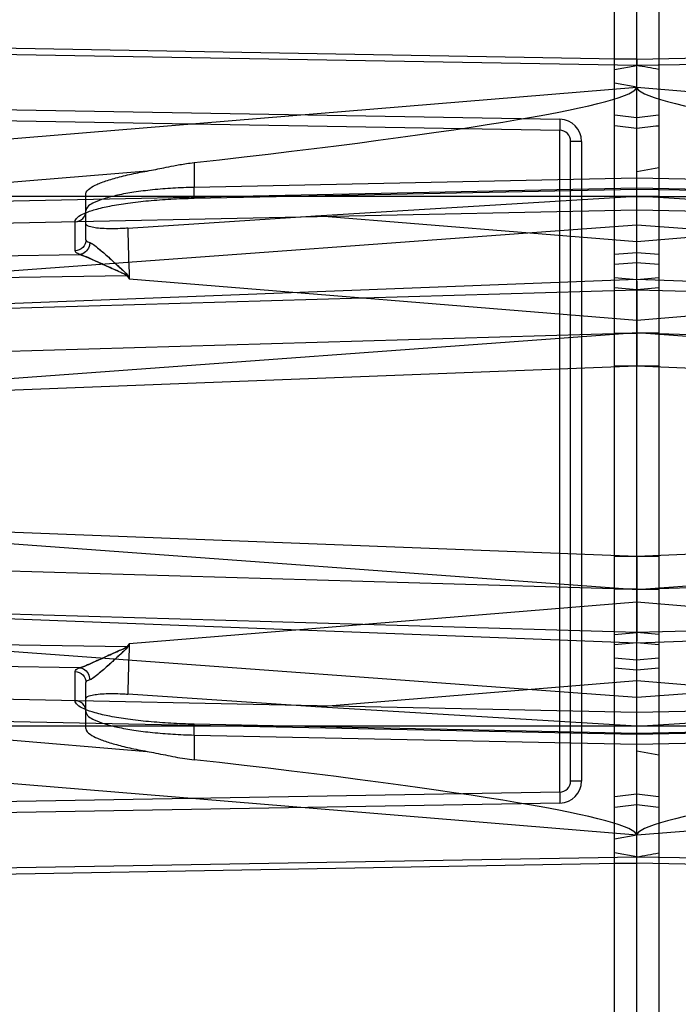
# Model space of a CAD drawing. Header units: millimetres. Extents: x 0 to 297, y 0 to 210.
# Tile 82 of 256: x 146.665 to 146.844, y 92.89 to 93.158. Entities that reach past the tile are written whole.
import ezdxf

# ---------------------------------------------------------------- set-up
doc = ezdxf.new("R2010")
doc.units = ezdxf.units.MM
doc.header["$LTSCALE"] = 16.335
doc.layers.get('0').update_dxf_attribs({"linetype": 'CONTINUOUS'})
for name, color, linetype in [('01_GLOBAL', 7, 'CONTINUOUS'), ('INTFCLR_1', 7, 'CONTINUOUS'), ('INTFCLR_144815', 7, 'CONTINUOUS'), ('INTFCLR_72935', 7, 'CONTINUOUS')]:
    doc.layers.add(name, color=color, linetype=linetype)

msp = doc.modelspace()

# ---------------------------------------------------------------- linework, layer by layer
at = {"color": 7, "linetype": 'Continuous'}
msp.add_circle((147.7028, 92.12546), 2.28, dxfattribs=at)
at = {"color": 9, "linetype": 'Continuous'}
msp.add_arc((147.7028, 92.12546), 2.25078, 92.96745, 177.03255, dxfattribs=at)
at = {"layer": '01_GLOBAL', "color": 7, "linetype": 'Continuous'}
msp.add_circle((147.7028, 92.12546), 2.31, dxfattribs=at)
at = {"layer": 'INTFCLR_1', "color": 6, "linetype": 'Continuous'}
for p, q in [((146.82664, 92.55816), (146.82664, 93.57711)), ((146.83264, 93.14708), (146.83264, 93.57763)), ((146.83264, 92.55163), (146.83264, 93.14528)), ((146.83264, 93.13945), (146.82664, 93.14051)), ((146.92002, 93.10445), (146.83264, 93.10976)), ((146.83264, 93.09165), (146.82664, 93.09113)), ((146.83264, 93.08184), (146.83264, 93.08663)), ((146.83264, 93.08428), (146.83264, 93.08285)), ((146.83264, 93.07359), (146.83264, 93.08184)), ((146.83264, 93.08017), (146.83264, 93.07785)), ((146.83264, 93.07657), (146.83264, 93.07246)), ((146.83264, 93.06345), (146.83264, 93.07359)), ((146.83264, 93.00167), (146.83264, 93.01182)), ((146.83264, 93.0028), (146.83264, 92.9987)), ((146.83264, 92.99343), (146.83264, 93.00167)), ((146.83264, 92.9987), (146.83264, 92.99621)), ((146.83264, 92.98863), (146.83264, 92.99343)), ((146.83264, 92.99241), (146.83264, 92.99099)), ((146.82664, 92.98413), (146.83264, 92.98361)), ((146.83264, 92.96551), (146.92002, 92.97081)), ((146.83264, 92.93581), (146.82664, 92.93476))]:
    msp.add_line(p, q, dxfattribs=at)
at = {"layer": 'INTFCLR_1', "color": 9, "linetype": 'Continuous'}
for p, q in [((146.83264, 93.14708), (147.05872, 93.15103)), ((147.05875, 93.14923), (146.83264, 93.14528)), ((146.83264, 93.14708), (146.82664, 93.14708)), ((146.82664, 93.14422), (146.83264, 93.14528)), ((146.83264, 93.13945), (147.03388, 93.12281)), ((146.95316, 93.11216), (146.83264, 93.11467)), ((147.03674, 93.10772), (146.83264, 93.11197)), ((146.83264, 93.11171), (146.95316, 93.10921)), ((146.82664, 93.10963), (147.14432, 93.10963)), ((146.83264, 93.10606), (147.03674, 93.10182)), ((146.92002, 93.10445), (146.83264, 93.09734)), ((146.83264, 93.10199), (147.00587, 93.08927)), ((146.82664, 93.09395), (146.83264, 93.09447)), ((146.82664, 93.0876), (146.83264, 93.08708)), ((146.83264, 93.08428), (146.82664, 93.08479)), ((146.83264, 93.07605), (146.97085, 93.0873)), ((147.02743, 93.07958), (146.83264, 93.08709)), ((146.83264, 93.08428), (147.01946, 93.0788)), ((146.82664, 93.07246), (146.83264, 93.07246)), ((147.00587, 93.05984), (146.83264, 93.07255)), ((147.01682, 93.06707), (146.83264, 93.07246)), ((146.83264, 93.06345), (146.82664, 93.06345)), ((147.05745, 93.05478), (146.83264, 93.06345)), ((146.83264, 93.01182), (147.05745, 93.02048)), ((146.83264, 93.00271), (147.00587, 93.01543)), ((146.82664, 93.01182), (146.83264, 93.01182)), ((146.82664, 93.01182), (146.83264, 93.01182)), ((146.83264, 93.0028), (147.01682, 93.0082)), ((146.83264, 93.0028), (146.82664, 93.0028)), ((146.97085, 92.98796), (146.83264, 92.99922)), ((147.01946, 92.99646), (146.83264, 92.99099)), ((146.83264, 92.98818), (147.02743, 92.99569)), ((146.82664, 92.99047), (146.83264, 92.99099)), ((146.83264, 92.98818), (146.82664, 92.98766)), ((147.00587, 92.98599), (146.83264, 92.97328)), ((146.83264, 92.98079), (146.82664, 92.98131)), ((146.83264, 92.97793), (146.92002, 92.97081)), ((147.03674, 92.97345), (146.83264, 92.9692)), ((146.83264, 92.96329), (147.03674, 92.96754)), ((146.82664, 92.96563), (147.14432, 92.96563)), ((146.95316, 92.96606), (146.83264, 92.96355)), ((146.83264, 92.9606), (146.95316, 92.9631)), ((147.03388, 92.95245), (146.83264, 92.93581)), ((146.83264, 92.92998), (146.82664, 92.93104)), ((146.83264, 92.92998), (147.05875, 92.92603)), ((146.82664, 92.92819), (146.83264, 92.92819)), ((147.05872, 92.92424), (146.83264, 92.92819))]:
    msp.add_line(p, q, dxfattribs=at)
at = {"layer": 'INTFCLR_1', "color": 7, "linetype": 'Continuous'}
msp.add_line((146.83264, 93.14708), (146.83264, 93.14528), dxfattribs=at)
at = {"layer": 'INTFCLR_1', "color": 6, "linetype": 'Continuous'}
for centre, radius, start, end in [((146.83264, 93.03763), 0.36207, 270, 90), ((146.83264, 93.03763), 0.34409, 270, 90), ((147.60617, 93.08203), 0.77354, 179.93906, 180.0622), ((147.72167, 92.99414), 0.88904, 179.93897, 180.06211)]:
    msp.add_arc(centre, radius, start, end, dxfattribs=at)
at = {"layer": 'INTFCLR_1', "color": 9, "linetype": 'Continuous'}
for centre, radius, start, end in [((146.83264, 93.03763), 0.25293, 22.4933, 90), ((146.6803, 91.81535), 1.32453, 83.39571, 83.65692), ((146.65542, 91.54047), 1.59759, 83.63122, 83.84769), ((146.65542, 94.5348), 1.59759, 276.15231, 276.36878), ((146.6803, 94.25991), 1.32453, 276.34308, 276.60429), ((146.83264, 93.03763), 0.25293, 270, 337.5067)]:
    msp.add_arc(centre, radius, start, end, dxfattribs=at)
at = {"layer": 'INTFCLR_1', "color": 6, "linetype": 'Continuous'}
for centre, major_axis, start_param, end_param in [((147.06189, 93.12053), (0.22925, -0.01897), -3.137276, -2.060622), ((147.06189, 92.95473), (0.22925, 0.01897), 2.060622, 3.137276)]:
    msp.add_ellipse(centre, major_axis=major_axis, ratio=0.052166, start_param=start_param, end_param=end_param, dxfattribs=at)
for points, knots in [([(146.83264, 93.2677), (146.83489, 93.2678), (146.83941, 93.26792), (146.84619, 93.26791), (146.85297, 93.2677), (146.85974, 93.26729), (146.86649, 93.26668), (146.87323, 93.26587), (146.87993, 93.26486), (146.8866, 93.26366), (146.89324, 93.26226), (146.89983, 93.26066), (146.90637, 93.25887), (146.91286, 93.25689), (146.91928, 93.25472), (146.92564, 93.25236), (146.93192, 93.24982), (146.93813, 93.24709), (146.94426, 93.24417), (146.95029, 93.24108), (146.95624, 93.23781), (146.96208, 93.23437), (146.96782, 93.23076), (146.97346, 93.22698), (146.97897, 93.22303), (146.98437, 93.21893), (146.98965, 93.21467), (146.9948, 93.21025), (146.99981, 93.20568), (147.00469, 93.20097), (147.00943, 93.19612), (147.01403, 93.19112), (147.01847, 93.186), (147.02276, 93.18074), (147.0269, 93.17537), (147.03087, 93.16987), (147.03469, 93.16425), (147.03833, 93.15853), (147.0418, 93.1527), (147.04511, 93.14678), (147.04823, 93.14075), (147.05118, 93.13464), (147.05394, 93.12845), (147.05653, 93.12217), (147.05892, 93.11582), (147.0604, 93.11155), (147.0611, 93.1094)], [0, 0, 0, 0, 0.022721, 0.045441, 0.068161, 0.090882, 0.113602, 0.136322, 0.159043, 0.181763, 0.204484, 0.227205, 0.249927, 0.272648, 0.295371, 0.318093, 0.340816, 0.36354, 0.386264, 0.408989, 0.431714, 0.454441, 0.477167, 0.499895, 0.522623, 0.545352, 0.56808, 0.59081, 0.613539, 0.636269, 0.658999, 0.68173, 0.704461, 0.727193, 0.749925, 0.772657, 0.79539, 0.818123, 0.840856, 0.86359, 0.886324, 0.909059, 0.931794, 0.954529, 0.977264, 1, 1, 1, 1]), ([(146.83264, 93.26119), (146.83709, 93.26137), (146.84602, 93.26147), (146.8594, 93.26081), (146.87273, 93.25936), (146.88602, 93.25709), (146.89919, 93.25402), (146.91195, 93.25021), (146.92443, 93.24567), (146.93662, 93.24041), (146.94867, 93.23432), (146.96033, 93.22751), (146.97156, 93.22001), (146.9823, 93.21186), (146.99253, 93.20308), (147.00221, 93.1937), (147.01131, 93.18375), (147.01979, 93.17328), (147.02761, 93.16234), (147.03476, 93.15094), (147.04122, 93.13914), (147.04695, 93.12697), (147.05194, 93.1145), (147.05616, 93.10175), (147.05962, 93.08877), (147.06229, 93.07561), (147.06417, 93.06231), (147.06525, 93.04892), (147.06553, 93.03551), (147.065, 93.02212), (147.06367, 93.0088), (147.06155, 92.99558), (147.05865, 92.98251), (147.05497, 92.96963), (147.05052, 92.95701), (147.04534, 92.94467), (147.03943, 92.93268), (147.03282, 92.92107), (147.02553, 92.90988), (147.0176, 92.89915), (147.00904, 92.88892), (146.9999, 92.87922), (146.99019, 92.87009), (146.97996, 92.86155), (146.96925, 92.85363), (146.95809, 92.84637), (146.94652, 92.8398), (146.9346, 92.83393), (146.92262, 92.82888), (146.91095, 92.82475), (146.90011, 92.82154), (146.8903, 92.81915), (146.88157, 92.8174), (146.87327, 92.81607), (146.86469, 92.815), (146.85515, 92.81421), (146.84434, 92.81381), (146.83671, 92.81391), (146.83264, 92.81408)], [0, 0, 0, 0, 0.018566, 0.037132, 0.055691, 0.074356, 0.093202, 0.111924, 0.12973, 0.148427, 0.167158, 0.185896, 0.204584, 0.223281, 0.241996, 0.260657, 0.279346, 0.298035, 0.316682, 0.335317, 0.35398, 0.372624, 0.391243, 0.409858, 0.428475, 0.447098, 0.465725, 0.484342, 0.50294, 0.521509, 0.540073, 0.558633, 0.577195, 0.595759, 0.614321, 0.632871, 0.651401, 0.669918, 0.688446, 0.706933, 0.725409, 0.743895, 0.762392, 0.780831, 0.799318, 0.817787, 0.836209, 0.854658, 0.873037, 0.890275, 0.906152, 0.920038, 0.932284, 0.943224, 0.955013, 0.968247, 0.983039, 1, 1, 1, 1]), ([(147.0611, 92.96587), (147.0604, 92.96372), (147.05892, 92.95944), (147.05653, 92.95309), (147.05394, 92.94682), (147.05118, 92.94062), (147.04823, 92.93451), (147.04511, 92.92849), (147.0418, 92.92256), (147.03833, 92.91673), (147.03469, 92.91101), (147.03087, 92.9054), (147.0269, 92.8999), (147.02276, 92.89452), (147.01847, 92.88927), (147.01403, 92.88414), (147.00943, 92.87915), (147.00469, 92.87429), (146.99981, 92.86958), (146.9948, 92.86501), (146.98965, 92.8606), (146.98437, 92.85633), (146.97897, 92.85223), (146.97346, 92.84828), (146.96782, 92.8445), (146.96208, 92.84089), (146.95624, 92.83745), (146.95029, 92.83418), (146.94426, 92.83109), (146.93813, 92.82818), (146.93192, 92.82545), (146.92564, 92.8229), (146.91928, 92.82054), (146.91286, 92.81837), (146.90637, 92.81639), (146.89983, 92.8146), (146.89324, 92.81301), (146.8866, 92.8116), (146.87993, 92.8104), (146.87323, 92.80939), (146.86649, 92.80859), (146.85974, 92.80798), (146.85297, 92.80756), (146.84619, 92.80735), (146.83941, 92.80734), (146.83489, 92.80747), (146.83264, 92.80756)], [0, 0, 0, 0, 0.022736, 0.045471, 0.068206, 0.090941, 0.113676, 0.13641, 0.159144, 0.181877, 0.20461, 0.227343, 0.250076, 0.272807, 0.295539, 0.31827, 0.341001, 0.363731, 0.386461, 0.409191, 0.43192, 0.454648, 0.477377, 0.500105, 0.522833, 0.545559, 0.568286, 0.591011, 0.613736, 0.63646, 0.659184, 0.681907, 0.704629, 0.727352, 0.750073, 0.772795, 0.795516, 0.818237, 0.840957, 0.863678, 0.886398, 0.909118, 0.931839, 0.954559, 0.977279, 1, 1, 1, 1])]:
    msp.add_open_spline(points, degree=3, knots=knots, dxfattribs=at)
at = {"layer": 'INTFCLR_144815', "color": 6, "linetype": 'Continuous'}
for radius in [0.38287, 0.36486]:
    msp.add_circle((146.83264, 93.03763), radius, dxfattribs=at)
for radius, start, end in [(0.52781, 313.9938, 154.5151), (0.39662, 45, 315), (0.39591, 45, 315), (0.39534, 45, 315), (0.366, 190.6326, 247.7397)]:
    msp.add_arc((146.83264, 93.03763), radius, start, end, dxfattribs=at)
at = {"layer": 'INTFCLR_72935', "color": 6, "linetype": 'Continuous'}
for p, q in [((146.83264, 92.55163), (146.83264, 93.57763)), ((146.83864, 93.57711), (146.83864, 92.55816)), ((146.83264, 93.11647), (146.83864, 93.11753)), ((146.74523, 93.10445), (146.83264, 93.10976)), ((146.69401, 93.10103), (146.74523, 93.10445)), ((146.83863, 93.09113), (146.83263, 93.09165)), ((146.83264, 93.08663), (146.83264, 93.08184)), ((146.83264, 93.08285), (146.83264, 93.08428)), ((146.83264, 93.08184), (146.83264, 93.07359)), ((146.83264, 93.07657), (146.83264, 93.07906)), ((146.83264, 93.07246), (146.83264, 93.07657)), ((146.83264, 93.07359), (146.83264, 93.06345)), ((146.83264, 93.01182), (146.83264, 93.00167)), ((146.83264, 92.9987), (146.83264, 93.0028)), ((146.83264, 93.00167), (146.83264, 92.99343)), ((146.83264, 92.99509), (146.83264, 92.99742)), ((146.83264, 92.99343), (146.83264, 92.98863)), ((146.83264, 92.99099), (146.83264, 92.99241)), ((146.83263, 92.98361), (146.83863, 92.98413)), ((146.74523, 92.97081), (146.69401, 92.97423)), ((146.83264, 92.96551), (146.74523, 92.97081)), ((146.83264, 92.95879), (146.83864, 92.95773))]:
    msp.add_line(p, q, dxfattribs=at)
at = {"layer": 'INTFCLR_72935', "color": 9, "linetype": 'Continuous'}
for p, q in [((146.83264, 93.14528), (146.60652, 93.14923)), ((146.60655, 93.15103), (146.83264, 93.14708)), ((146.63139, 93.12281), (146.83264, 93.13945)), ((146.59895, 93.1344), (146.81174, 93.13068)), ((146.55109, 93.13223), (146.81169, 93.12768)), ((146.81174, 93.13068), (146.81169, 93.12768)), ((146.81169, 92.94758), (146.81169, 93.12768)), ((146.81464, 92.95058), (146.81464, 93.12468)), ((146.81764, 93.12468), (146.81464, 93.12468)), ((146.81764, 93.12468), (146.81764, 92.95058)), ((146.71211, 93.1189), (146.71211, 93.11216)), ((146.69928, 93.1166), (146.63202, 93.11104)), ((146.83264, 93.11467), (146.71211, 93.11216)), ((146.83264, 93.11197), (146.62853, 93.10772)), ((146.71212, 93.10916), (146.71211, 93.11216)), ((146.71211, 93.10921), (146.83264, 93.11171)), ((146.83864, 93.10963), (146.52095, 93.10963)), ((146.68264, 93.09786), (146.68264, 93.11038)), ((146.71211, 93.10921), (146.71212, 93.10916)), ((146.62853, 93.10182), (146.83264, 93.10606)), ((146.83264, 93.09733), (146.74523, 93.10445)), ((146.65941, 93.08927), (146.83264, 93.10199)), ((146.67969, 93.09491), (146.67969, 93.10281)), ((146.62853, 93.09311), (146.68096, 93.09388)), ((146.83264, 93.09447), (146.83864, 93.09395)), ((146.62853, 93.0872), (146.69379, 93.08816)), ((146.69379, 93.08816), (146.69443, 93.0873)), ((146.69392, 93.08825), (146.69443, 93.0873)), ((146.83264, 93.08708), (146.83864, 93.0876)), ((146.83264, 93.08709), (146.63784, 93.07958)), ((146.69443, 93.0873), (146.83264, 93.07605)), ((146.83864, 93.08479), (146.83264, 93.08428)), ((146.64581, 93.0788), (146.83264, 93.08428)), ((146.83264, 93.07246), (146.64845, 93.06707)), ((146.83264, 93.07255), (146.65941, 93.05984)), ((146.83864, 93.07246), (146.83264, 93.07246)), ((146.83264, 93.06345), (146.60782, 93.05478)), ((146.83864, 93.06345), (146.83264, 93.06345)), ((146.60782, 93.02048), (146.83264, 93.01182)), ((146.65941, 93.01543), (146.83264, 93.00271)), ((146.83264, 93.01182), (146.83864, 93.01182)), ((146.64845, 93.0082), (146.83264, 93.0028)), ((146.83264, 93.0028), (146.83864, 93.0028)), ((146.83264, 92.99922), (146.69443, 92.98796)), ((146.83264, 92.99099), (146.64581, 92.99646)), ((146.63784, 92.99569), (146.83264, 92.98818)), ((146.83864, 92.99047), (146.83264, 92.99099)), ((146.69379, 92.98711), (146.62853, 92.98806)), ((146.83264, 92.97328), (146.65941, 92.98599)), ((146.69443, 92.98796), (146.69379, 92.98711)), ((146.69443, 92.98796), (146.69392, 92.98701)), ((146.83864, 92.98766), (146.83264, 92.98818)), ((146.68096, 92.98139), (146.62853, 92.98216)), ((146.67969, 92.97245), (146.67969, 92.98035)), ((146.83864, 92.98131), (146.83264, 92.98079)), ((146.74523, 92.97081), (146.83264, 92.97793)), ((146.68264, 92.96488), (146.68264, 92.9774)), ((146.83264, 92.9692), (146.62853, 92.97345)), ((146.62853, 92.96754), (146.83264, 92.96329)), ((146.52095, 92.96563), (146.83864, 92.96563)), ((146.63202, 92.96422), (146.69928, 92.95866)), ((146.71212, 92.9661), (146.71211, 92.96606)), ((146.71211, 92.9631), (146.71212, 92.9661)), ((146.83264, 92.96355), (146.71211, 92.96606)), ((146.71211, 92.9631), (146.71211, 92.95636)), ((146.71211, 92.9631), (146.83264, 92.9606)), ((146.83264, 92.93581), (146.63139, 92.95245)), ((146.81764, 92.95058), (146.81464, 92.95058)), ((146.81169, 92.94758), (146.55109, 92.94303)), ((146.81169, 92.94758), (146.81174, 92.94458)), ((146.81174, 92.94458), (146.59895, 92.94087)), ((146.60652, 92.92603), (146.83264, 92.92998)), ((146.83264, 92.92819), (146.60655, 92.92424))]:
    msp.add_line(p, q, dxfattribs=at)
at = {"layer": 'INTFCLR_72935', "color": 7, "linetype": 'Continuous'}
for p, q in [((146.69379, 93.08816), (146.69392, 93.08825)), ((146.69425, 93.08782), (146.69421, 93.0879)), ((146.69392, 92.98701), (146.69379, 92.98711)), ((146.69421, 92.98737), (146.69425, 92.98745))]:
    msp.add_line(p, q, dxfattribs=at)
at = {"layer": 'INTFCLR_72935', "color": 6, "linetype": 'Continuous'}
for centre, radius, start, end in [((146.83264, 93.03763), 0.36207, 90, 270), ((146.83264, 93.03763), 0.34409, 90, 270), ((146.634, 92.01844), 1.14425, 79.69786, 80.00307), ((145.9436, 93.08112), 0.88904, 359.93897, 0.06211), ((146.05909, 92.99324), 0.77355, 359.93906, 0.0622), ((146.634, 94.05681), 1.14424, 279.99692, 280.30214)]:
    msp.add_arc(centre, radius, start, end, dxfattribs=at)
at = {"layer": 'INTFCLR_72935', "color": 9, "linetype": 'Continuous'}
for centre, radius, start, end in [((146.83264, 93.03763), 0.25293, 90, 157.5067), ((146.81164, 93.12468), 0.006, 0, 89), ((146.98497, 91.81535), 1.32453, 96.34308, 96.60429), ((146.81164, 93.12468), 0.003, 0, 89), ((147.00985, 91.54046), 1.59759, 96.15231, 96.36878), ((150.66609, 93.21574), 3.97374, 181.65415, 181.85224), ((150.66609, 92.85952), 3.97374, 178.14776, 178.34585), ((146.81164, 92.95058), 0.003, 271, 360), ((146.81164, 92.95058), 0.006, 271, 360), ((147.00985, 94.5348), 1.59759, 263.63122, 263.84769), ((146.98497, 94.25991), 1.32453, 263.39571, 263.65692), ((146.83264, 93.03763), 0.25293, 202.4933, 270)]:
    msp.add_arc(centre, radius, start, end, dxfattribs=at)
at = {"layer": 'INTFCLR_72935', "color": 6, "linetype": 'Continuous'}
for centre, major_axis, start_param, end_param in [((146.60338, 93.12053), (0.22925, 0.01897), -1.080971, -0.004317), ((146.60338, 92.95473), (0.22925, -0.01897), 0.004317, 1.080971)]:
    msp.add_ellipse(centre, major_axis=major_axis, ratio=0.052166, start_param=start_param, end_param=end_param, dxfattribs=at)
for points, knots in [([(146.60417, 93.1094), (146.60488, 93.11155), (146.60635, 93.11582), (146.60874, 93.12217), (146.61133, 93.12845), (146.61409, 93.13464), (146.61704, 93.14075), (146.62017, 93.14678), (146.62347, 93.1527), (146.62694, 93.15853), (146.63059, 93.16425), (146.6344, 93.16987), (146.63837, 93.17537), (146.64251, 93.18074), (146.6468, 93.186), (146.65125, 93.19112), (146.65584, 93.19612), (146.66058, 93.20097), (146.66546, 93.20568), (146.67047, 93.21025), (146.67562, 93.21467), (146.6809, 93.21893), (146.6863, 93.22303), (146.69182, 93.22698), (146.69745, 93.23076), (146.70319, 93.23437), (146.70903, 93.23781), (146.71498, 93.24108), (146.72101, 93.24417), (146.72714, 93.24709), (146.73335, 93.24982), (146.73963, 93.25236), (146.74599, 93.25472), (146.75241, 93.25689), (146.7589, 93.25887), (146.76544, 93.26066), (146.77203, 93.26226), (146.77867, 93.26366), (146.78534, 93.26486), (146.79205, 93.26587), (146.79878, 93.26668), (146.80553, 93.26729), (146.8123, 93.2677), (146.81908, 93.26791), (146.82586, 93.26792), (146.83038, 93.2678), (146.83264, 93.2677)], [0, 0, 0, 0, 0.022736, 0.045471, 0.068206, 0.090941, 0.113676, 0.13641, 0.159144, 0.181877, 0.20461, 0.227343, 0.250076, 0.272807, 0.295539, 0.31827, 0.341001, 0.363731, 0.386461, 0.409191, 0.43192, 0.454648, 0.477377, 0.500105, 0.522833, 0.545559, 0.568286, 0.591011, 0.613736, 0.63646, 0.659184, 0.681907, 0.704629, 0.727352, 0.750073, 0.772795, 0.795516, 0.818237, 0.840957, 0.863678, 0.886398, 0.909118, 0.931839, 0.954559, 0.977279, 1, 1, 1, 1]), ([(146.83264, 92.81408), (146.82818, 92.8139), (146.81925, 92.8138), (146.80587, 92.81445), (146.79254, 92.81591), (146.77925, 92.81817), (146.76608, 92.82124), (146.75332, 92.82505), (146.74084, 92.82959), (146.72865, 92.83485), (146.7166, 92.84095), (146.70494, 92.84776), (146.69372, 92.85525), (146.68297, 92.8634), (146.67274, 92.87219), (146.66306, 92.88157), (146.65396, 92.89151), (146.64548, 92.90198), (146.63766, 92.91293), (146.63051, 92.92432), (146.62405, 92.93612), (146.61832, 92.94829), (146.61334, 92.96076), (146.60911, 92.97351), (146.60565, 92.98649), (146.60298, 92.99965), (146.6011, 93.01295), (146.60002, 93.02634), (146.59975, 93.03975), (146.60027, 93.05314), (146.6016, 93.06646), (146.60372, 93.07968), (146.60662, 93.09276), (146.61031, 93.10563), (146.61475, 93.11826), (146.61994, 93.13059), (146.62584, 93.14258), (146.63246, 93.1542), (146.63974, 93.16538), (146.64768, 93.17611), (146.65623, 93.18634), (146.66538, 93.19604), (146.67508, 93.20518), (146.68531, 93.21372), (146.69602, 93.22163), (146.70719, 93.22889), (146.71875, 93.23547), (146.73067, 93.24134), (146.74265, 93.24638), (146.75432, 93.25052), (146.76516, 93.25372), (146.77497, 93.25611), (146.78371, 93.25786), (146.79201, 93.2592), (146.80058, 93.26026), (146.81012, 93.26105), (146.82093, 93.26146), (146.82856, 93.26135), (146.83264, 93.26119)], [0, 0, 0, 0, 0.018566, 0.037132, 0.055691, 0.074356, 0.093202, 0.111924, 0.12973, 0.148427, 0.167158, 0.185896, 0.204584, 0.223281, 0.241996, 0.260657, 0.279346, 0.298035, 0.316682, 0.335317, 0.35398, 0.372624, 0.391243, 0.409858, 0.428475, 0.447098, 0.465725, 0.484342, 0.50294, 0.521509, 0.540073, 0.558632, 0.577195, 0.595759, 0.614321, 0.632871, 0.651401, 0.669918, 0.688446, 0.706933, 0.725408, 0.743894, 0.762392, 0.780831, 0.799317, 0.817787, 0.836209, 0.854657, 0.873037, 0.890275, 0.906152, 0.920038, 0.932284, 0.943224, 0.955013, 0.968247, 0.983039, 1, 1, 1, 1]), ([(146.69928, 93.1166), (146.70007, 93.11674), (146.7016, 93.11704), (146.70402, 93.11754), (146.7062, 93.11799), (146.70826, 93.11836), (146.71011, 93.11866), (146.71141, 93.11883), (146.71211, 93.1189)], [0, 0, 0, 0, 0.186288, 0.35712, 0.570042, 0.696653, 0.838694, 1, 1, 1, 1]), ([(146.68264, 93.11038), (146.68264, 93.111), (146.68382, 93.11208), (146.68535, 93.11285), (146.68698, 93.11353), (146.68855, 93.11407), (146.69035, 93.11462), (146.69235, 93.11515), (146.69453, 93.11567), (146.69685, 93.11616), (146.69846, 93.11645), (146.69928, 93.1166)], [0, 0, 0, 0, 0.101945, 0.219949, 0.29827, 0.389887, 0.493364, 0.608436, 0.731186, 0.862672, 1, 1, 1, 1]), ([(146.69401, 93.10103), (146.69356, 93.101), (146.69223, 93.10092), (146.69008, 93.10085), (146.68772, 93.10089), (146.68562, 93.10105), (146.68409, 93.10132), (146.68264, 93.10172), (146.68264, 93.10224)], [0, 0, 0, 0, 0.116003, 0.342073, 0.550553, 0.728983, 0.866229, 1, 1, 1, 1]), ([(146.68264, 92.97303), (146.68264, 92.97354), (146.68407, 92.97394), (146.6856, 92.97421), (146.6877, 92.97438), (146.69007, 92.97441), (146.69222, 92.97435), (146.69356, 92.97426), (146.69401, 92.97423)], [0, 0, 0, 0, 0.132678, 0.268998, 0.447167, 0.656575, 0.883941, 1, 1, 1, 1]), ([(146.83264, 92.80756), (146.83038, 92.80747), (146.82586, 92.80734), (146.81908, 92.80735), (146.8123, 92.80756), (146.80553, 92.80798), (146.79878, 92.80859), (146.79205, 92.80939), (146.78534, 92.8104), (146.77867, 92.8116), (146.77203, 92.81301), (146.76544, 92.8146), (146.7589, 92.81639), (146.75241, 92.81837), (146.74599, 92.82054), (146.73963, 92.8229), (146.73335, 92.82545), (146.72714, 92.82818), (146.72101, 92.83109), (146.71498, 92.83418), (146.70903, 92.83745), (146.70319, 92.84089), (146.69745, 92.8445), (146.69182, 92.84828), (146.6863, 92.85223), (146.6809, 92.85633), (146.67562, 92.8606), (146.67047, 92.86501), (146.66546, 92.86958), (146.66058, 92.87429), (146.65584, 92.87915), (146.65125, 92.88414), (146.6468, 92.88927), (146.64251, 92.89452), (146.63837, 92.8999), (146.6344, 92.9054), (146.63059, 92.91101), (146.62694, 92.91673), (146.62347, 92.92256), (146.62017, 92.92849), (146.61704, 92.93451), (146.61409, 92.94062), (146.61133, 92.94682), (146.60874, 92.95309), (146.60635, 92.95944), (146.60488, 92.96372), (146.60417, 92.96587)], [0, 0, 0, 0, 0.022721, 0.045441, 0.068161, 0.090882, 0.113602, 0.136322, 0.159043, 0.181763, 0.204484, 0.227205, 0.249927, 0.272648, 0.295371, 0.318093, 0.340816, 0.36354, 0.386264, 0.408989, 0.431714, 0.454441, 0.477167, 0.499895, 0.522623, 0.545352, 0.56808, 0.59081, 0.613539, 0.636269, 0.658999, 0.68173, 0.704461, 0.727193, 0.749925, 0.772657, 0.79539, 0.818123, 0.840856, 0.86359, 0.886324, 0.909059, 0.931794, 0.954529, 0.977264, 1, 1, 1, 1]), ([(146.68264, 92.96488), (146.68264, 92.96424), (146.6839, 92.96312), (146.68552, 92.96233), (146.68721, 92.96165), (146.68877, 92.96112), (146.69055, 92.96059), (146.6925, 92.96007), (146.69463, 92.95957), (146.69691, 92.9591), (146.69847, 92.95881), (146.69928, 92.95866)], [0, 0, 0, 0, 0.105981, 0.23155, 0.311849, 0.40329, 0.505226, 0.616865, 0.737222, 0.865452, 1, 1, 1, 1]), ([(146.69928, 92.95866), (146.70008, 92.95852), (146.70175, 92.95819), (146.7043, 92.95766), (146.70692, 92.95714), (146.70953, 92.95669), (146.71126, 92.95645), (146.71211, 92.95636)], [0, 0, 0, 0, 0.187563, 0.390701, 0.599092, 0.803135, 1, 1, 1, 1])]:
    msp.add_open_spline(points, degree=3, knots=knots, dxfattribs=at)
at = {"layer": 'INTFCLR_72935', "color": 9, "linetype": 'Continuous'}
for points, knots in [([(146.71211, 93.11216), (146.71019, 93.11212), (146.70641, 93.11196), (146.70093, 93.11152), (146.69588, 93.11089), (146.69149, 93.11012), (146.68779, 93.10919), (146.68491, 93.10814), (146.68264, 93.10682), (146.68264, 93.10577)], [0, 0, 0, 0, 0.187357, 0.367471, 0.533882, 0.680729, 0.803075, 0.897351, 1, 1, 1, 1]), ([(146.67969, 93.10281), (146.67969, 93.10324), (146.68047, 93.10428), (146.68243, 93.10524), (146.68543, 93.10627), (146.68942, 93.10716), (146.69427, 93.10794), (146.69981, 93.10857), (146.70584, 93.10901), (146.70999, 93.10916), (146.71211, 93.10921)], [0, 0, 0, 0, 0.038208, 0.101716, 0.195279, 0.317422, 0.464423, 0.631247, 0.81195, 1, 1, 1, 1]), ([(146.67969, 93.10281), (146.68044, 93.10283), (146.682, 93.10346), (146.68264, 93.10502), (146.68264, 93.10577)], [0, 0, 0, 0, 0.502682, 1, 1, 1, 1]), ([(146.68264, 93.09786), (146.68264, 93.09712), (146.682, 93.09555), (146.68044, 93.09492), (146.67969, 93.09491)], [0, 0, 0, 0, 0.497318, 1, 1, 1, 1]), ([(146.68366, 93.09715), (146.68367, 93.09677), (146.68349, 93.09528), (146.68207, 93.09398), (146.68096, 93.09388)], [0, 0, 0, 0, 0.253824, 1, 1, 1, 1]), ([(146.68264, 93.09786), (146.68264, 93.0978), (146.68282, 93.09738), (146.68331, 93.09726), (146.68366, 93.09715)], [0, 0, 0, 0, 0.156234, 1, 1, 1, 1]), ([(146.68096, 93.09388), (146.68077, 93.09395), (146.68029, 93.09415), (146.67969, 93.09455), (146.67969, 93.09491)], [0, 0, 0, 0, 0.363348, 1, 1, 1, 1]), ([(146.67969, 92.98035), (146.67969, 92.98045), (146.6799, 92.98101), (146.68052, 92.98122), (146.68096, 92.98139)], [0, 0, 0, 0, 0.166906, 1, 1, 1, 1]), ([(146.67969, 92.98035), (146.68044, 92.98034), (146.682, 92.97971), (146.68264, 92.97815), (146.68264, 92.9774)], [0, 0, 0, 0, 0.502682, 1, 1, 1, 1]), ([(146.68096, 92.98139), (146.68132, 92.98135), (146.68278, 92.98093), (146.6837, 92.97925), (146.68366, 92.97811)], [0, 0, 0, 0, 0.238216, 1, 1, 1, 1]), ([(146.68366, 92.97811), (146.6835, 92.97807), (146.68314, 92.97794), (146.68264, 92.97767), (146.68264, 92.9774)], [0, 0, 0, 0, 0.372136, 1, 1, 1, 1]), ([(146.71211, 92.96606), (146.70999, 92.9661), (146.70584, 92.96626), (146.69981, 92.9667), (146.69427, 92.96732), (146.68942, 92.96811), (146.68543, 92.969), (146.68243, 92.97002), (146.68047, 92.97098), (146.67969, 92.97202), (146.67969, 92.97245)], [0, 0, 0, 0, 0.18805, 0.368753, 0.535576, 0.682578, 0.804721, 0.898284, 0.961792, 1, 1, 1, 1]), ([(146.68264, 92.9695), (146.68264, 92.97024), (146.682, 92.9718), (146.68044, 92.97244), (146.67969, 92.97245)], [0, 0, 0, 0, 0.497318, 1, 1, 1, 1]), ([(146.68264, 92.9695), (146.68264, 92.96844), (146.68491, 92.96712), (146.68779, 92.96608), (146.69149, 92.96514), (146.69588, 92.96437), (146.70093, 92.96374), (146.70641, 92.9633), (146.71019, 92.96315), (146.71211, 92.9631)], [0, 0, 0, 0, 0.102649, 0.196925, 0.319271, 0.466118, 0.632529, 0.812643, 1, 1, 1, 1])]:
    msp.add_open_spline(points, degree=3, knots=knots, dxfattribs=at)
at = {"layer": 'INTFCLR_72935', "color": 7, "linetype": 'Continuous'}
for points, knots in [([(146.68366, 93.09715), (146.68418, 93.097), (146.68515, 93.09627), (146.68659, 93.09513), (146.688, 93.09387), (146.68931, 93.0927), (146.69051, 93.09159), (146.69172, 93.09049), (146.69288, 93.08937), (146.69368, 93.08866), (146.69392, 93.08825)], [0, 0, 0, 0, 0.120771, 0.257243, 0.408741, 0.536432, 0.642726, 0.769844, 0.895471, 1, 1, 1, 1]), ([(146.68366, 93.09715), (146.68416, 93.09699), (146.68523, 93.09622), (146.68668, 93.09504), (146.68817, 93.09372), (146.68956, 93.09247), (146.691, 93.09114), (146.69225, 93.09001), (146.69333, 93.08891), (146.6941, 93.08833), (146.69425, 93.08782)], [0, 0, 0, 0, 0.111492, 0.272878, 0.398289, 0.531274, 0.670008, 0.813353, 0.886083, 1, 1, 1, 1]), ([(146.68096, 93.09388), (146.68163, 93.09371), (146.68282, 93.09321), (146.68454, 93.09244), (146.68611, 93.09173), (146.6876, 93.09105), (146.68899, 93.09042), (146.69046, 93.08976), (146.69205, 93.089), (146.69328, 93.08858), (146.69379, 93.08816)], [0, 0, 0, 0, 0.146867, 0.272788, 0.404587, 0.515005, 0.620406, 0.730553, 0.858675, 1, 1, 1, 1]), ([(146.69421, 93.0879), (146.69391, 93.08829), (146.69303, 93.08855), (146.6917, 93.08922), (146.69015, 93.08989), (146.68835, 93.09071), (146.68661, 93.0915), (146.68496, 93.09225), (146.68311, 93.09308), (146.6818, 93.09367), (146.68096, 93.09388)], [0, 0, 0, 0, 0.102213, 0.172356, 0.312165, 0.448582, 0.580596, 0.706859, 0.821989, 1, 1, 1, 1]), ([(146.68096, 92.98139), (146.68133, 92.98148), (146.68215, 92.98177), (146.68346, 92.98233), (146.68497, 92.98302), (146.68662, 92.98377), (146.68835, 92.98456), (146.69016, 92.98537), (146.69168, 92.98606), (146.69277, 92.98654), (146.6935, 92.98693), (146.69403, 92.98709), (146.69421, 92.98737)], [0, 0, 0, 0, 0.078287, 0.178602, 0.294413, 0.420221, 0.551634, 0.687856, 0.827612, 0.897705, 0.932552, 1, 1, 1, 1]), ([(146.69379, 92.98711), (146.6933, 92.98668), (146.69213, 92.9863), (146.69052, 92.98552), (146.68887, 92.98479), (146.68708, 92.98398), (146.68514, 92.98309), (146.68312, 92.98218), (146.6817, 92.98158), (146.68096, 92.98139)], [0, 0, 0, 0, 0.139298, 0.252741, 0.384622, 0.524575, 0.672346, 0.83838, 1, 1, 1, 1]), ([(146.69425, 92.98745), (146.69415, 92.9871), (146.69344, 92.98647), (146.69238, 92.98537), (146.691, 92.98412), (146.68957, 92.9828), (146.68818, 92.98155), (146.68669, 92.98023), (146.68524, 92.97905), (146.68416, 92.97827), (146.68366, 92.97811)], [0, 0, 0, 0, 0.077159, 0.18673, 0.330035, 0.468588, 0.600977, 0.72598, 0.888046, 1, 1, 1, 1]), ([(146.69392, 92.98701), (146.69368, 92.9866), (146.69287, 92.98589), (146.69171, 92.98477), (146.69052, 92.98367), (146.68934, 92.98259), (146.68807, 92.98146), (146.68667, 92.98021), (146.6852, 92.97904), (146.68421, 92.97826), (146.68366, 92.97811)], [0, 0, 0, 0, 0.104906, 0.231411, 0.357516, 0.461485, 0.584029, 0.731627, 0.87419, 1, 1, 1, 1])]:
    msp.add_open_spline(points, degree=3, knots=knots, dxfattribs=at)

doc.saveas('drawing.dxf')
